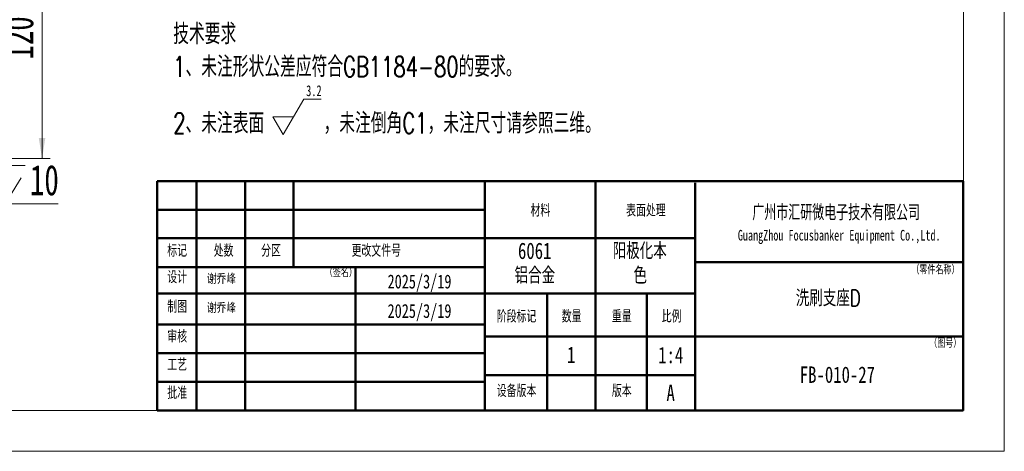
# Model space of a CAD drawing. Header units: millimetres. Extents: x 0 to 297, y 0 to 210.
# Tile 6 of 9: x 177 to 297, y 0 to 53. Entities that reach past the tile are written whole.
import ezdxf

# ---------------------------------------------------------------- set-up
doc = ezdxf.new("R2010")
doc.units = ezdxf.units.MM
doc.styles.add('SLDTEXTSTYLE0', font='TXT', dxfattribs={"width": 0.7, "bigfont": 'bigfont'})
doc.styles.add('SLDTEXTSTYLE1', font='TXT', dxfattribs={"width": 0.7})
doc.styles.add('SLDTEXTSTYLE2', font='TXT', dxfattribs={"width": 0.75, "bigfont": 'bigfont'})
doc.styles.add('SLDTEXTSTYLE3', font='TXT', dxfattribs={"width": 0.75})
doc.dimstyles.new('SLDDIMSTYLE2', dxfattribs={"dimtxt": 3.950146, "dimasz": 2.5, "dimexe": 0, "dimexo": 0.0625, "dimgap": 0.987537, "dimtad": 0, "dimtih": 1, "dimtoh": 1, "dimdec": 1, "dimlfac": 4, "dimrnd": 1e-09, "dimzin": 12, "dimdsep": 46, "dimtxsty": 'SLDTEXTSTYLE1', "dimsah": 1, "dimcen": 0, "dimadec": 0, "dimazin": 3, "dimtfac": 1, "dimtmove": 0, "dimatfit": 3, "dimfxl": 0, "dimfrac": 2, "dimtolj": 1, "dimtzin": 12, "dimarcsym": 0})
doc.dimstyles.new('SLDDIMSTYLE3', dxfattribs={"dimtxt": 3.950146, "dimasz": 2.5, "dimexe": 0, "dimexo": 0.0625, "dimgap": 0.987537, "dimtad": 2, "dimdec": 1, "dimlfac": 4, "dimrnd": 1e-09, "dimzin": 4, "dimdsep": 46, "dimtxsty": 'SLDTEXTSTYLE1', "dimsah": 1, "dimcen": 0.09, "dimadec": 0, "dimazin": 1, "dimtfac": 1, "dimtofl": 0, "dimtmove": 0, "dimatfit": 3, "dimfxl": 0, "dimfrac": 2, "dimtolj": 1, "dimtzin": 12, "dimarcsym": 0})

# ---------------------------------------------------------------- blocks, each defined once
blk = doc.blocks.new('SW_NOTE_0')
at = {"color": 0, "linetype": 'Continuous', "lineweight": 0}
for p, q in [((13.44, -10.29), (15.97, -6.01)), ((15.97, -6.01), (18.08, -6.01)), ((13.44, -10.29), (12.17, -8.15)), ((14.7, -8.15), (12.17, -8.15))]:
    blk.add_line(p, q, dxfattribs=at)
at = {"color": 0, "linetype": 'Continuous', "lineweight": 0, "attachment_point": 1}
for s, insert, char_height, style in [('技术要求', (0, 3.22), 2.5, 'SLDTEXTSTYLE0'), ('1、未注形状公差应符合GB1184-80的要求。', (0, -0.78), 2.5, 'SLDTEXTSTYLE0'), ('3.2', (16.24, -4.3), 1.323, 'SLDTEXTSTYLE1'), ('2、未注表面', (0, -7.68), 2.5, 'SLDTEXTSTYLE0'), ('，未注倒角C1，未注尺寸请参照三维。', (18.36, -7.68), 2.5, 'SLDTEXTSTYLE0')]:
    blk.add_mtext(s, dxfattribs=dict(at, insert=insert, char_height=char_height, style=style))
blk = doc.blocks.new('SW_NOTE_0_1')
at = {"color": 0, "linetype": 'Continuous', "lineweight": 0, "char_height": 2, "attachment_point": 2, "style": 'SLDTEXTSTYLE2'}
for s, insert in [('阳极化本', (5.25, 2.58)), ('色', (5.31, -0.42))]:
    blk.add_mtext(s, dxfattribs=dict(at, insert=insert))
blk = doc.blocks.new('SW_NOTE_0_2')
at = {"color": 0, "linetype": 'Continuous', "lineweight": 0, "char_height": 2, "attachment_point": 2}
for s, insert, style in [('6061', (2.87, 2.58), 'SLDTEXTSTYLE3'), ('铝合金', (2.89, -0.42), 'SLDTEXTSTYLE2')]:
    blk.add_mtext(s, dxfattribs=dict(at, insert=insert, style=style))
blk = doc.blocks.new('SW_NOTE_0_3')
at = {"color": 0, "linetype": 'Continuous', "lineweight": 0, "attachment_point": 2}
for s, insert, char_height, style in [('广州市汇研微电子技术有限公司', (16.21, 2.45), 1.9, 'SLDTEXTSTYLE0'), ('GuangZhou Focusbanker Equipment Co.,Ltd.', (16.58, -0.62), 1.3, 'SLDTEXTSTYLE1')]:
    blk.add_mtext(s, dxfattribs=dict(at, insert=insert, char_height=char_height, style=style))
blk = doc.blocks.new('SW_SYMBOL_HOLE_DEPTH')
at = {"color": 0, "linetype": 'Continuous', "lineweight": 18}
for p, q in [((0, 875), (800, 875)), ((400, 875), (400, 75)), ((100, 555), (400, 75)), ((700, 555), (400, 75))]:
    blk.add_line(p, q, dxfattribs=at)
blk = doc.blocks.new('_D_51')
at = {"color": 7, "linetype": 'Continuous', "lineweight": 0}
for p, q in [((155.54, 36.09), (152.16, 38.22)), ((155.54, 36.09), (156.59, 35.42)), ((156.59, 35.42), (164.85, 30.2)), ((164.85, 30.2), (181.45, 30.2))]:
    blk.add_line(p, q, dxfattribs=at)
at = {"color": 7, "linetype": 'Continuous', "lineweight": 18}
for points in [[(155.54, 36.09), (153.64, 37.76), (153.21, 37.08)], [(156.59, 35.42), (158.49, 33.74), (158.92, 34.42)]]:
    blk.add_solid(points, dxfattribs=at)
at = {"color": 7, "linetype": 'Continuous', "lineweight": 18, "xscale": 0.004774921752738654, "yscale": 0.004774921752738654, "zscale": 0.004774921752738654}
blk.add_blockref('SW_SYMBOL_HOLE_DEPTH', (173.59, 30.73), dxfattribs=at)
at = {"color": 7, "linetype": 'Continuous', "lineweight": 18, "char_height": 3.704, "attachment_point": 1, "style": 'SLDTEXTSTYLE1'}
for s, insert in [('2-', (165.85, 34.97)), ('M5', (170.01, 34.97)), ('10', (177.99, 34.97))]:
    blk.add_mtext(s, dxfattribs=dict(at, insert=insert))
blk = doc.blocks.new('_D_52')
at = {"color": 7, "linetype": 'Continuous', "lineweight": 0}
for p, q in [((156.96, 65.75), (180.47, 65.75)), ((179.47, 35.75), (179.47, 65.75)), ((156.96, 35.75), (180.47, 35.75))]:
    blk.add_line(p, q, dxfattribs=at)
at = {"color": 7, "linetype": 'Continuous', "lineweight": 18}
for points in [[(179.47, 65.75), (179.07, 63.25), (179.87, 63.25)], [(179.47, 35.75), (179.87, 38.25), (179.07, 38.25)]]:
    blk.add_solid(points, dxfattribs=at)
at = {"color": 7, "linetype": 'Continuous', "lineweight": 18, "insert": (174.7, 47.83), "char_height": 3.704, "attachment_point": 1, "rotation": 90, "style": 'SLDTEXTSTYLE1'}
blk.add_mtext('120.0', dxfattribs=at)

msp = doc.modelspace()

# ---------------------------------------------------------------- linework, layer by layer
at = {"color": 7, "linetype": 'Continuous', "lineweight": 18}
for p, q in [((297, 210), (297, 0)), ((292, 205), (292, 5)), ((10, 5), (292, 5)), ((0, 0), (297, 0))]:
    msp.add_line(p, q, dxfattribs=at)
at = {"color": 7, "linetype": 'Continuous', "lineweight": 50}
for p, q in [((193.542, 32.994), (291.987, 32.994)), ((193.542, 32.994), (193.542, 4.994)), ((198.334, 32.994), (198.334, 19.266)), ((204.271, 22.494), (204.271, 32.994)), ((210.199, 22.494), (210.199, 32.994)), ((233.542, 32.994), (233.542, 4.994)), ((247.07, 32.994), (247.07, 19.266)), ((259.243, 32.77), (259.243, 19.266)), ((291.987, 32.994), (291.987, 4.994)), ((193.542, 29.494), (233.542, 29.494)), ((193.542, 29.494), (198.542, 29.494)), ((193.542, 26.018), (233.542, 26.018)), ((193.542, 26.018), (198.542, 26.018)), ((259.243, 26.018), (233.542, 26.018)), ((259.243, 23.077), (291.987, 23.077)), ((193.542, 22.494), (233.542, 22.494)), ((193.542, 22.494), (198.334, 22.494)), ((198.334, 22.494), (198.334, 19.266)), ((204.271, 19.266), (204.271, 22.494)), ((217.761, 22.494), (217.761, 4.994)), ((193.542, 19.266), (198.334, 19.266)), ((193.542, 19.266), (198.334, 19.266)), ((198.334, 19.266), (204.271, 19.266)), ((198.334, 19.266), (198.334, 15.494)), ((198.334, 19.266), (204.271, 19.266)), ((198.334, 19.266), (198.334, 15.494)), ((204.271, 19.266), (204.271, 15.494)), ((204.271, 19.266), (213.966, 19.266)), ((204.271, 19.266), (213.966, 19.266)), ((219.542, 19.266), (213.966, 19.266)), ((225.542, 19.266), (219.542, 19.266)), ((234.897, 19.266), (225.542, 19.266)), ((259.243, 19.266), (234.897, 19.266)), ((241.162, 19.266), (241.162, 4.994)), ((247.07, 19.266), (247.07, 4.994)), ((253.334, 19.266), (253.334, 4.994)), ((259.243, 14.022), (259.243, 19.266)), ((193.542, 15.494), (198.334, 15.494)), ((198.334, 15.494), (193.542, 15.494)), ((198.334, 15.494), (198.334, 11.994)), ((198.334, 15.494), (204.271, 15.494)), ((204.271, 15.494), (198.334, 15.494)), ((198.334, 15.494), (198.334, 11.994)), ((204.271, 15.494), (204.271, 11.994)), ((213.966, 15.494), (204.271, 15.494)), ((219.542, 15.494), (213.966, 15.494)), ((225.542, 15.494), (219.542, 15.494)), ((233.542, 15.494), (225.542, 15.494)), ((259.243, 14.022), (233.542, 14.022)), ((259.243, 14.022), (291.987, 14.022)), ((259.243, 14.022), (259.243, 9.295)), ((198.334, 11.994), (193.542, 11.994)), ((193.542, 11.994), (198.334, 11.994)), ((198.334, 11.994), (198.334, 8.494)), ((204.271, 11.994), (198.334, 11.994)), ((198.334, 11.994), (204.271, 11.994)), ((198.334, 11.994), (198.334, 8.494)), ((204.271, 11.994), (204.271, 8.494)), ((213.966, 11.994), (204.271, 11.994)), ((219.542, 11.994), (213.966, 11.994)), ((225.542, 11.994), (219.542, 11.994)), ((233.542, 11.994), (225.542, 11.994)), ((193.542, 8.494), (198.334, 8.494)), ((198.334, 8.494), (193.542, 8.494)), ((198.334, 8.494), (198.334, 4.994)), ((198.334, 8.494), (204.271, 8.494)), ((198.334, 8.494), (204.271, 8.494)), ((198.334, 8.494), (198.334, 4.994)), ((204.271, 8.494), (204.271, 4.994)), ((213.966, 8.494), (204.271, 8.494)), ((219.542, 8.494), (213.966, 8.494)), ((225.542, 8.494), (219.542, 8.494)), ((233.542, 8.494), (225.542, 8.494)), ((259.243, 9.295), (233.542, 9.295)), ((259.243, 4.994), (259.243, 9.295)), ((193.542, 4.994), (291.987, 4.994))]:
    msp.add_line(p, q, dxfattribs=at)

# ---------------------------------------------------------------- block references
at = {"color": 7, "linetype": 'Continuous', "lineweight": 0}
for name, p in [('SW_NOTE_0', (195.489, 48.993)), ('SW_NOTE_0_3', (260.255, 27.657)), ('SW_NOTE_0_2', (236.774, 22.904)), ('SW_NOTE_0_1', (247.221, 22.884))]:
    msp.add_blockref(name, p, dxfattribs=at)

# ---------------------------------------------------------------- texts
at = {"color": 7, "linetype": 'Continuous', "lineweight": 0, "attachment_point": 2}
for s, insert, char_height, style in [('材料', (240.341, 30.163), 1.5, 'SLDTEXTSTYLE0'), ('表面处理', (253.227, 30.163), 1.5, 'SLDTEXTSTYLE0'), ('标记', (195.973, 25.255), 1.5, 'SLDTEXTSTYLE0'), ('处数', (201.646, 25.255), 1.5, 'SLDTEXTSTYLE0'), ('分区', (207.435, 25.255), 1.5, 'SLDTEXTSTYLE0'), ('更改文件号', (220.292, 25.255), 1.5, 'SLDTEXTSTYLE0'), ('设计', (195.973, 22.023), 1.5, 'SLDTEXTSTYLE0'), ('谢乔峰', (201.374, 21.642), 1.2, 'SLDTEXTSTYLE0'), ('（签名）', (215.966, 22.288), 1, 'SLDTEXTSTYLE0'), ('2025/3/19', (225.574, 21.583), 1.7, 'SLDTEXTSTYLE3'), ('（零件名称）', (288.587, 22.633), 1, 'SLDTEXTSTYLE0'), ('洗刷支座D', (275.509, 19.709), 2, 'SLDTEXTSTYLE2'), ('制图', (195.973, 18.41), 1.5, 'SLDTEXTSTYLE0'), ('谢乔峰', (201.374, 18.094), 1.2, 'SLDTEXTSTYLE0'), ('2025/3/19', (225.574, 17.989), 1.7, 'SLDTEXTSTYLE3'), ('阶段标记', (237.423, 17.225), 1.5, 'SLDTEXTSTYLE0'), ('数量', (244.151, 17.225), 1.5, 'SLDTEXTSTYLE0'), ('重量', (250.275, 17.225), 1.5, 'SLDTEXTSTYLE0'), ('比例', (256.362, 17.225), 1.5, 'SLDTEXTSTYLE0'), ('审核', (195.973, 14.783), 1.5, 'SLDTEXTSTYLE0'), ('（图号）', (289.784, 13.66), 1, 'SLDTEXTSTYLE0'), ('1', (244.096, 12.781), 2, 'SLDTEXTSTYLE3'), ('1:4', (256.26, 12.754), 2, 'SLDTEXTSTYLE3'), ('工艺', (195.973, 11.319), 1.5, 'SLDTEXTSTYLE0'), ('FB-010-27', (276.613, 10.358), 2, 'SLDTEXTSTYLE3'), ('批准', (195.973, 7.889), 1.5, 'SLDTEXTSTYLE0'), ('设备版本', (237.423, 8.133), 1.5, 'SLDTEXTSTYLE0'), ('版本', (250.275, 8.133), 1.5, 'SLDTEXTSTYLE0'), ('A', (256.247, 8.154), 2, 'SLDTEXTSTYLE3')]:
    msp.add_mtext(s, dxfattribs=dict(at, insert=insert, char_height=char_height, style=style))

# ---------------------------------------------------------------- dimensions: what is measured, and where the dimension line sits
at = {"color": 7, "linetype": 'Continuous', "lineweight": 18}
dim = msp.add_linear_dim(base=(179.47, 65.752), p1=(156.965, 35.752), p2=(156.965, 65.752), angle=90, dimstyle='SLDDIMSTYLE3', dxfattribs=at)
dim.commit()
dim.dimension.update_dxf_attribs({"geometry": '_D_52', "text_midpoint": (179.47, 52.152), "dimtype": 160})
dim = msp.add_diameter_dim_2p(p1=(156.593, 35.418), p2=(155.537, 36.086), text='2-M5{\\fGDT;x}10', dimstyle='SLDDIMSTYLE2', override={"dimpost": '<>'}, dxfattribs=at)
dim.commit()
dim.dimension.update_dxf_attribs({"geometry": '_D_51', "text_midpoint": (173.647, 33.15), "dimtype": 163})

doc.saveas('drawing.dxf')
